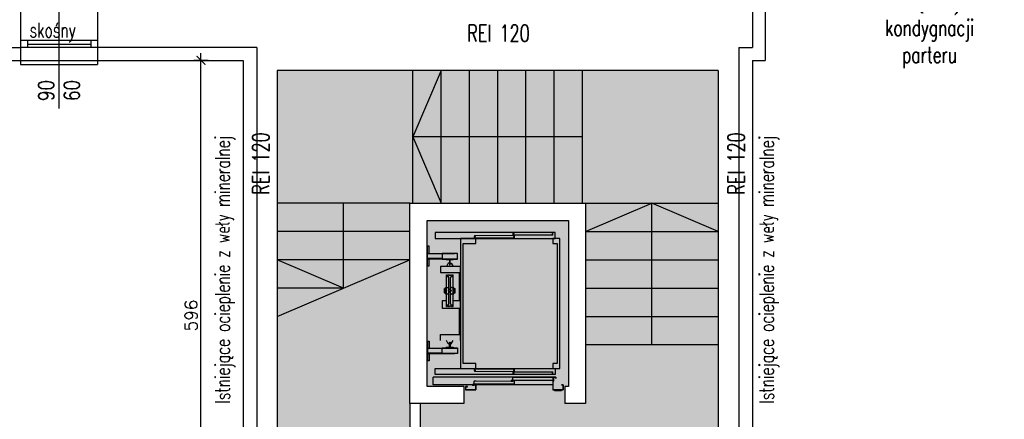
# Model space of a CAD drawing. Header units: millimetres. Extents: x 31969 to 285678, y -69766 to -1123.
# Tile 88 of 176: x 142740 to 143890, y -11094 to -10628. Entities that reach past the tile are written whole.
import ezdxf
from ezdxf.enums import TextEntityAlignment as Align
from ezdxf.lldxf.tags import DXFTag

# ---------------------------------------------------------------- set-up
doc = ezdxf.new("R2010")
doc.units = ezdxf.units.MM
for name, color, linetype in [('a-biblioteka', 251, 'Continuous'), ('a-izolacja 1', 3, 'Continuous'), ('a-opis 1', 3, 'Continuous'), ('a-opis 3', 15, 'Continuous'), ('a-opis stolarki 1', 3, 'Continuous'), ('a-schody', 3, 'Continuous'), ('a-stolarka okienna', 3, 'Continuous'), ('a-szkło', 4, 'Continuous'), ('a-szraf', 252, 'Continuous'), ('a-wymiary', 11, 'Continuous'), ('a-ściany istniejące murowane', 6, 'Continuous')]:
    doc.layers.add(name, color=color, linetype=linetype)
doc.styles.add('MAREK', font='simplex.shx')
doc.styles.add('RS01507', font='romans.shx', dxfattribs={"width": 0.7, "height": 0.15})
doc.styles.add('WYMIAR', font='romans.shx', dxfattribs={"width": 0.8})
tags = doc.linetypes.add('DASHED', pattern=[0.75, 0.5, -0.25]).pattern_tags.tags
tags[6:7] = [DXFTag(74, 4), DXFTag(75, 0), DXFTag(340, '0'), DXFTag(46, 1.0), DXFTag(50, 0.0), DXFTag(44, 0.0), DXFTag(45, 0.0)]
tags[4:5] = [DXFTag(74, 4), DXFTag(75, 0), DXFTag(340, '0'), DXFTag(46, 1.0), DXFTag(50, 0.0), DXFTag(44, 0.0), DXFTag(45, 0.0)]
doc.dimstyles.new('MAREK', dxfattribs={"dimscale": 0.85, "dimtxt": 17, "dimasz": 12, "dimexe": 10, "dimexo": 0.625, "dimgap": 5, "dimtad": 1, "dimdec": 1, "dimdsep": 46, "dimtxsty": 'MAREK', "dimblk1": 'ARCHTICK', "dimblk2": 'ARCHTICK', "dimsah": 1, "dimcen": 2.5, "dimdle": 10, "dimadec": 0, "dimazin": 0, "dimtfac": 1, "dimtdec": 1, "dimtmove": 1, "dimatfit": 3, "dimldrblk": 'ARCHTICK', "dimfxl": 10, "dimfxlon": 1, "dimtolj": 1, "dimtzin": 0, "dimarcsym": 0})

# ---------------------------------------------------------------- blocks, each defined once
blk = doc.blocks.new('_ARCHTICK')
at = {"color": 0, "linetype": 'ByBlock', "const_width": 0.15}
blk.add_lwpolyline([(-0.5, -0.5), (0.5, 0.5)], dxfattribs=at)
blk = doc.blocks.new('*D46')
at = {"layer": 'a-wymiary', "color": 0, "lineweight": -2, "ltscale": 100}
for p, q in [((142951.9, -11279.6), (142951.9, -10666.6)), ((142960.4, -10675.1), (142943.4, -10675.1)), ((142960.4, -11271.1), (142943.4, -11271.1))]:
    blk.add_line(p, q, dxfattribs=at)
at = {"layer": 'DEFPOINTS', "color": 0, "ltscale": 100}
for p in [(142951.9, -10675.1), (143001.1, -10675.1), (143001.1, -11271.1)]:
    blk.add_point(p, dxfattribs=at)
at = {"layer": 'a-wymiary', "color": 0, "lineweight": -2, "ltscale": 100, "xscale": 10.2, "yscale": 10.2, "zscale": 10.2}
for p, rotation in [((142951.9, -10675.1), 90), ((142951.9, -11271.1), 270)]:
    blk.add_blockref('_ARCHTICK', p, dxfattribs=dict(at, rotation=rotation))
at = {"layer": 'a-wymiary', "color": 0, "ltscale": 100, "insert": (142940.4, -10973.1), "char_height": 14.45, "attachment_point": 5, "rotation": 90, "style": 'MAREK'}
blk.add_mtext('\\A1;596', dxfattribs=at)

msp = doc.modelspace()

# ---------------------------------------------------------------- hatches: boundary and pattern name
at = {"layer": 'a-szraf', "ltscale": 30}
h = msp.add_hatch(dxfattribs=at)
h.set_pattern_fill('DOTS', color=256, scale=3)
h.set_pattern_definition([(0, (0, -3342.232), (2.38125, 4.7625), [0, -4.7625])])
h.paths.add_polyline_path([(143588.07, -11271.1), (143334.07, -11271.1), (143334.07, -11433.1), (143588.07, -11433.1)])
h.paths.add_polyline_path([(143536.07, -11231.1), (143386.07, -11231.1), (143386.07, -11271.1), (143536.07, -11271.1)])
h.paths.add_polyline_path([(143556.07, -10842.1), (143401.07, -10842.1), (143401.07, -11231.1), (143536.07, -11231.1), (143556.07, -11231.1)])
h.paths.add_polyline_path([(143377.07, -11056.1), (143259.07, -11056.1), (143259.07, -11076.1), (143377.07, -11076.1)])
h.paths.add_polyline_path([(143381.07, -10862.1), (143216.07, -10862.1), (143216.07, -11056.1), (143381.07, -11056.1)])
h.paths.add_polyline_path([(143196.07, -10842.1), (143041.07, -10842.1), (143041.07, -11076.1), (143196.07, -11076.1)])
h.paths.add_polyline_path([(143556.07, -10687.1), (143041.07, -10687.1), (143041.07, -10842.1), (143196.07, -10842.1), (143556.07, -10842.1)])
h.paths.add_polyline_path([(143208.07, -11076.1), (143208.07, -11111.1), (143196.07, -11111.1), (143196.07, -11076.1), (143041.07, -11076.1), (143041.07, -11231.1), (143401.07, -11231.1), (143401.07, -11076.1)])

# ---------------------------------------------------------------- linework, layer by layer
at = {"layer": 'a-biblioteka'}
for p, q in [((143365.57, -10876.1), (143225.57, -10876.1)), ((143225.57, -10876.1), (143225.57, -10883.1)), ((143365.57, -10883.1), (143365.57, -10876.1)), ((143216.07, -10892.27), (143216.57, -10892.27)), ((143216.57, -10915.27), (143216.57, -10892.27)), ((143218.67, -10892.27), (143216.57, -10892.27)), ((143218.67, -10900.67), (143218.67, -10892.27)), ((143225.57, -10883.1), (143365.57, -10883.1)), ((143251.57, -10900.67), (143233.57, -10900.67)), ((143233.57, -10900.67), (143233.57, -10907.27)), ((143251.57, -10907.27), (143251.57, -10900.67)), ((143216.07, -10915.27), (143216.57, -10915.27)), ((143216.57, -10915.27), (143218.67, -10915.27)), ((143218.67, -10915.27), (143218.67, -10906.87)), ((143233.57, -10906.87), (143251.57, -10906.87)), ((143233.57, -10907.27), (143242.57, -10907.27)), ((143240.77, -10912.05), (143238.57, -10916.05)), ((143242.12, -10912.05), (143240.77, -10912.05)), ((143242.57, -10907.27), (143251.57, -10907.27)), ((143243.02, -10912.05), (143244.37, -10912.05)), ((143244.37, -10912.05), (143246.57, -10916.05)), ((143216.07, -11002.92), (143216.57, -11002.92)), ((143216.57, -11002.92), (143216.57, -11025.92)), ((143216.57, -11002.92), (143218.67, -11002.92)), ((143218.67, -11002.92), (143218.67, -11011.32)), ((143240.77, -11006.15), (143238.57, -11002.15)), ((143242.12, -11006.15), (143240.77, -11006.15)), ((143243.02, -11006.15), (143244.37, -11006.15)), ((143244.37, -11006.15), (143246.57, -11002.15)), ((143218.67, -11017.52), (143218.67, -11025.92)), ((143233.57, -11017.52), (143233.57, -11010.92)), ((143233.57, -11010.92), (143242.57, -11010.92)), ((143233.57, -11011.32), (143251.57, -11011.32)), ((143251.57, -11017.52), (143233.57, -11017.52)), ((143242.57, -11010.92), (143251.57, -11010.92)), ((143251.57, -11010.92), (143251.57, -11017.52)), ((143216.07, -11025.92), (143216.57, -11025.92)), ((143218.67, -11025.92), (143216.57, -11025.92)), ((143225.57, -11042.1), (143225.57, -11035.1)), ((143225.57, -11035.1), (143365.57, -11035.1)), ((143365.57, -11042.1), (143225.57, -11042.1)), ((143365.57, -11035.1), (143365.57, -11042.1)), ((143366.5, -11045.1), (143223.07, -11045.1)), ((143223.07, -11054.1), (143223.07, -11045.1)), ((143271.24, -11053.46), (143271.24, -11049.89)), ((143317.85, -11053.46), (143271.24, -11053.46)), ((143316.24, -11048.96), (143316.24, -11045.39)), ((143362.85, -11048.96), (143316.24, -11048.96)), ((143317.85, -11049.89), (143317.85, -11053.46)), ((143362.85, -11045.39), (143362.85, -11048.96)), ((143363.07, -11054.1), (143223.07, -11054.1))]:
    msp.add_line(p, q, dxfattribs=at)
at = {"layer": 'a-biblioteka', "linetype": 'Continuous', "lineweight": 15}
for p, q in [((143271.07, -10882.6), (143271.07, -10880.9)), ((143271.07, -10880.9), (143272.27, -10880.9)), ((143272.27, -10881.02), (143271.19, -10881.02)), ((143271.19, -10881.02), (143271.19, -10882.48)), ((143317.87, -10879.82), (143271.31, -10879.82)), ((143271.31, -10879.82), (143271.31, -10880.8)), ((143271.31, -10880.8), (143272.7, -10880.8)), ((143272.27, -10880.9), (143272.27, -10881.02)), ((143272.7, -10880.8), (143272.7, -10881.12)), ((143315.17, -10879.72), (143315.17, -10879.6)), ((143315.17, -10879.6), (143318.07, -10879.6)), ((143317.95, -10879.72), (143315.17, -10879.72)), ((143317.27, -10877.4), (143316.07, -10877.4)), ((143316.07, -10877.4), (143316.07, -10879.1)), ((143316.07, -10879.1), (143363.07, -10879.1)), ((143316.19, -10878.98), (143316.19, -10877.52)), ((143316.19, -10877.52), (143317.27, -10877.52)), ((143362.95, -10878.98), (143316.19, -10878.98)), ((143316.31, -10877.3), (143316.31, -10876.32)), ((143316.31, -10876.32), (143362.87, -10876.32)), ((143317.7, -10877.3), (143316.31, -10877.3)), ((143316.31, -10877.62), (143317.7, -10877.62)), ((143316.31, -10878.92), (143316.31, -10877.62)), ((143362.87, -10878.92), (143316.31, -10878.92)), ((143317.18, -10880.98), (143317.87, -10880.98)), ((143317.18, -10881.46), (143317.18, -10880.98)), ((143317.27, -10877.52), (143317.27, -10877.4)), ((143317.7, -10877.62), (143317.7, -10877.3)), ((143317.87, -10880.98), (143317.87, -10879.82)), ((143317.95, -10882.48), (143317.95, -10879.72)), ((143318.04, -10879.6), (143318.07, -10879.6)), ((143318.07, -10882.6), (143318.07, -10879.6)), ((143318.07, -10879.6), (143318.07, -10882.6)), ((143363.07, -10876.1), (143360.17, -10876.1)), ((143360.17, -10876.1), (143360.17, -10876.22)), ((143360.17, -10876.22), (143362.95, -10876.22)), ((143362.18, -10877.48), (143362.18, -10877.96)), ((143362.87, -10877.48), (143362.18, -10877.48)), ((143362.18, -10877.96), (143362.87, -10877.96)), ((143362.87, -10876.32), (143362.87, -10877.48)), ((143362.87, -10877.96), (143362.87, -10878.92)), ((143362.95, -10876.22), (143362.95, -10878.98)), ((143363.07, -10876.1), (143363.04, -10876.1)), ((143363.07, -10879.1), (143363.07, -10876.1)), ((143363.07, -10876.1), (143363.07, -10879.1)), ((143318.07, -10882.6), (143271.07, -10882.6)), ((143271.19, -10882.48), (143317.95, -10882.48)), ((143271.31, -10881.12), (143271.31, -10882.42)), ((143272.7, -10881.12), (143271.31, -10881.12)), ((143271.31, -10882.42), (143317.87, -10882.42)), ((143317.87, -10881.46), (143317.18, -10881.46)), ((143317.87, -10882.42), (143317.87, -10881.46)), ((143318.07, -11035.6), (143271.07, -11035.6)), ((143271.07, -11035.6), (143271.07, -11037.3)), ((143271.07, -11037.3), (143272.27, -11037.3)), ((143271.19, -11037.18), (143271.19, -11035.72)), ((143271.19, -11035.72), (143317.95, -11035.72)), ((143272.27, -11037.18), (143271.19, -11037.18)), ((143271.31, -11035.77), (143317.87, -11035.77)), ((143271.31, -11037.08), (143271.31, -11035.77)), ((143272.7, -11037.08), (143271.31, -11037.08)), ((143271.31, -11037.4), (143272.7, -11037.4)), ((143271.31, -11038.38), (143271.31, -11037.4)), ((143317.87, -11038.38), (143271.31, -11038.38)), ((143272.27, -11037.3), (143272.27, -11037.18)), ((143272.7, -11037.4), (143272.7, -11037.08)), ((143317.95, -11038.48), (143315.17, -11038.48)), ((143315.17, -11038.48), (143315.17, -11038.6)), ((143315.17, -11038.6), (143318.07, -11038.6)), ((143316.07, -11040.8), (143316.07, -11039.1)), ((143316.07, -11039.1), (143363.07, -11039.1)), ((143317.27, -11040.8), (143316.07, -11040.8)), ((143362.95, -11039.22), (143316.19, -11039.22)), ((143316.19, -11039.22), (143316.19, -11040.68)), ((143316.19, -11040.68), (143317.27, -11040.68)), ((143316.31, -11039.27), (143316.31, -11040.58)), ((143362.87, -11039.27), (143316.31, -11039.27)), ((143316.31, -11040.58), (143317.7, -11040.58)), ((143316.31, -11040.9), (143316.31, -11041.88)), ((143317.7, -11040.9), (143316.31, -11040.9)), ((143316.31, -11041.88), (143362.87, -11041.88)), ((143317.18, -11036.73), (143317.18, -11037.22)), ((143317.87, -11036.73), (143317.18, -11036.73)), ((143317.18, -11037.22), (143317.87, -11037.22)), ((143317.27, -11040.68), (143317.27, -11040.8)), ((143317.7, -11040.58), (143317.7, -11040.9)), ((143317.87, -11035.77), (143317.87, -11036.73)), ((143317.87, -11037.22), (143317.87, -11038.38)), ((143317.95, -11035.72), (143317.95, -11038.48)), ((143318.04, -11038.6), (143318.07, -11038.6)), ((143318.07, -11035.6), (143318.07, -11038.6)), ((143318.07, -11038.6), (143318.07, -11035.6)), ((143360.17, -11041.98), (143362.95, -11041.98)), ((143360.17, -11042.1), (143360.17, -11041.98)), ((143363.07, -11042.1), (143360.17, -11042.1)), ((143362.18, -11040.23), (143362.87, -11040.23)), ((143362.18, -11040.72), (143362.18, -11040.23)), ((143362.87, -11040.72), (143362.18, -11040.72)), ((143362.87, -11040.23), (143362.87, -11039.27)), ((143362.87, -11041.88), (143362.87, -11040.72)), ((143362.95, -11041.98), (143362.95, -11039.22)), ((143363.07, -11042.1), (143363.04, -11042.1)), ((143363.07, -11039.1), (143363.07, -11042.1)), ((143363.07, -11042.1), (143363.07, -11039.1)), ((143269.23, -11053.56), (143270.97, -11052.55)), ((143269.28, -11053.64), (143271.02, -11052.64)), ((143270.97, -11051.45), (143271.07, -11051.45)), ((143270.97, -11052.54), (143270.97, -11051.45)), ((143271.07, -11053.48), (143271.07, -11049.72)), ((143271.19, -11049.6), (143273.57, -11049.6)), ((143271.19, -11049.72), (143273.57, -11049.72)), ((143271.19, -11053.48), (143271.19, -11049.72)), ((143317.95, -11053.48), (143271.19, -11053.48)), ((143317.95, -11053.6), (143271.19, -11053.6)), ((143317.85, -11049.89), (143271.24, -11049.89)), ((143273.57, -11049.6), (143273.57, -11049.72)), ((143314.17, -11050.24), (143314.17, -11049.15)), ((143314.23, -11049.06), (143315.97, -11048.05)), ((143314.27, -11050.24), (143314.27, -11049.15)), ((143314.28, -11049.14), (143316.02, -11048.14)), ((143316.07, -11050.25), (143314.28, -11050.25)), ((143316.07, -11050.35), (143314.28, -11050.35)), ((143315.57, -11049.6), (143317.95, -11049.6)), ((143315.57, -11049.72), (143315.57, -11049.6)), ((143315.57, -11049.72), (143317.95, -11049.72)), ((143315.97, -11046.95), (143316.07, -11046.95)), ((143315.97, -11048.04), (143315.97, -11046.95)), ((143316.07, -11048.98), (143316.07, -11045.22)), ((143316.07, -11050.25), (143316.07, -11050.35)), ((143316.19, -11045.1), (143318.57, -11045.1)), ((143316.19, -11045.22), (143318.57, -11045.22)), ((143316.19, -11048.98), (143316.19, -11045.22)), ((143362.95, -11048.98), (143316.19, -11048.98)), ((143362.95, -11049.1), (143316.19, -11049.1)), ((143362.85, -11045.39), (143316.24, -11045.39)), ((143317.95, -11049.72), (143317.95, -11053.48)), ((143318.07, -11051.68), (143318.07, -11049.72)), ((143318.07, -11049.72), (143318.07, -11053.48)), ((143318.57, -11045.1), (143318.57, -11045.22)), ((143360.57, -11045.1), (143362.95, -11045.1)), ((143360.57, -11045.22), (143360.57, -11045.1)), ((143360.57, -11045.22), (143362.95, -11045.22)), ((143362.95, -11045.22), (143362.95, -11048.98)), ((143363.07, -11047.18), (143363.07, -11045.22)), ((143363.07, -11045.22), (143363.07, -11048.98)), ((143273.07, -11054.1), (143261.07, -11054.1)), ((143269.17, -11054.74), (143269.17, -11053.65)), ((143269.27, -11054.74), (143269.27, -11053.65)), ((143271.07, -11054.75), (143269.28, -11054.75)), ((143271.07, -11054.85), (143269.28, -11054.85)), ((143271.07, -11054.75), (143271.07, -11054.85))]:
    msp.add_line(p, q, dxfattribs=at)
at = {"layer": 'a-biblioteka', "ltscale": 100}
for p, q in [((143216.57, -10900.67), (143248.05, -10900.67)), ((143233.57, -10901.07), (143216.57, -10901.07)), ((143233.57, -10906.47), (143216.57, -10906.47)), ((143216.57, -10906.87), (143248.05, -10906.87)), ((143231.57, -10916.05), (143231.57, -10922.95)), ((143255.07, -10916.05), (143231.57, -10916.05)), ((143231.57, -10922.95), (143255.07, -10922.95)), ((143238.72, -10962.6), (143238.72, -10925.6)), ((143238.72, -10925.6), (143239.42, -10925.6)), ((143239.61, -10925.87), (143239.42, -10925.6)), ((143240.44, -10925.87), (143240.62, -10925.6)), ((143240.62, -10925.6), (143241.12, -10925.6)), ((143241.31, -10925.87), (143241.12, -10925.6)), ((143242.14, -10925.87), (143242.32, -10925.6)), ((143242.32, -10925.6), (143242.82, -10925.6)), ((143243.01, -10925.87), (143242.82, -10925.6)), ((143243.84, -10925.87), (143244.02, -10925.6)), ((143244.02, -10925.6), (143244.52, -10925.6)), ((143244.71, -10925.87), (143244.52, -10925.6)), ((143245.54, -10925.87), (143245.72, -10925.6)), ((143245.72, -10925.6), (143246.42, -10925.6)), ((143246.42, -10962.6), (143246.42, -10925.6)), ((143253.57, -10922.95), (143253.57, -10955.65)), ((143255.07, -11002.15), (143255.07, -10916.05)), ((143238.72, -10927.6), (143240.57, -10927.6)), ((143241.57, -10959.6), (143241.57, -10928.6)), ((143243.57, -10959.6), (143243.57, -10928.6)), ((143244.57, -10927.6), (143246.42, -10927.6)), ((143236.27, -10942.26), (143236.27, -10941.6)), ((143236.27, -10941.6), (143236.77, -10941.6)), ((143236.27, -10945.93), (143236.27, -10942.26)), ((143236.27, -10946.6), (143236.27, -10945.93)), ((143236.27, -10946.6), (143236.77, -10946.6)), ((143236.77, -10941.6), (143237.17, -10941.6)), ((143236.77, -10941.6), (143237.72, -10941.6)), ((143236.77, -10946.6), (143237.17, -10946.6)), ((143236.77, -10946.6), (143237.72, -10946.6)), ((143237.72, -10947.9), (143237.72, -10940.3)), ((143237.72, -10940.3), (143240.57, -10940.3)), ((143237.72, -10947.9), (143240.57, -10947.9)), ((143244.57, -10940.3), (143247.42, -10940.3)), ((143244.57, -10947.9), (143246.42, -10947.9)), ((143246.42, -10947.9), (143246.67, -10947.9)), ((143246.67, -10947.9), (143247.42, -10947.9)), ((143247.42, -10947.9), (143247.42, -10940.3)), ((143247.42, -10941.6), (143248.37, -10941.6)), ((143247.42, -10946.6), (143248.37, -10946.6)), ((143247.97, -10941.6), (143248.37, -10941.6)), ((143247.97, -10946.6), (143248.37, -10946.6)), ((143248.37, -10941.6), (143248.87, -10941.6)), ((143248.37, -10946.6), (143248.87, -10946.6)), ((143248.87, -10942.26), (143248.87, -10941.6)), ((143248.87, -10946.6), (143248.87, -10942.26)), ((143233.92, -10955.65), (143235.03, -10955.65)), ((143233.92, -10956.15), (143233.92, -10955.65)), ((143233.92, -10956.76), (143233.92, -10956.16)), ((143233.92, -10963.83), (143233.92, -10956.76)), ((143235.03, -10955.65), (143238.72, -10955.65)), ((143238.72, -10960.6), (143240.57, -10960.6)), ((143244.57, -10960.6), (143246.42, -10960.6)), ((143246.42, -10955.65), (143255.07, -10955.65)), ((143233.92, -10964.44), (143233.92, -10963.83)), ((143233.92, -10964.95), (143233.92, -10964.45)), ((143235.03, -10964.95), (143233.92, -10964.95)), ((143255.07, -10964.95), (143235.03, -10964.95)), ((143238.72, -10962.6), (143239.42, -10962.6)), ((143239.61, -10962.32), (143239.42, -10962.6)), ((143240.44, -10962.32), (143240.62, -10962.6)), ((143240.62, -10962.6), (143241.12, -10962.6)), ((143241.31, -10962.32), (143241.12, -10962.6)), ((143242.14, -10962.32), (143242.32, -10962.6)), ((143242.32, -10962.6), (143242.82, -10962.6)), ((143243.01, -10962.32), (143242.82, -10962.6)), ((143243.84, -10962.32), (143244.02, -10962.6)), ((143244.02, -10962.6), (143244.52, -10962.6)), ((143244.71, -10962.32), (143244.52, -10962.6)), ((143245.54, -10962.32), (143245.72, -10962.6)), ((143245.72, -10962.6), (143246.42, -10962.6)), ((143253.57, -10964.95), (143253.57, -10995.25)), ((143231.57, -11002.15), (143231.57, -10995.25)), ((143231.57, -10995.25), (143255.07, -10995.25)), ((143216.57, -11011.32), (143248.05, -11011.32)), ((143233.57, -11011.72), (143216.57, -11011.72)), ((143233.57, -11017.12), (143216.57, -11017.12)), ((143216.57, -11017.52), (143248.05, -11017.52))]:
    msp.add_line(p, q, dxfattribs=at)
at = {"layer": 'a-biblioteka', "linetype": 'Continuous', "lineweight": 30, "flags": 128}
for points in [[(143273.07, -10883.1), (143255.07, -10883.1), (143255.07, -11035.1), (143273.07, -11035.1), (143273.07, -11029.1), (143258.07, -11029.1), (143258.07, -10889.1), (143273.07, -10889.1)], [(143371.07, -10883.1), (143363.07, -10883.1), (143363.07, -10889.1), (143368.07, -10889.1), (143368.07, -11029.1), (143363.07, -11029.1), (143363.07, -11035.1), (143371.07, -11035.1)]]:
    msp.add_lwpolyline(points, close=True, dxfattribs=at)
at = {"layer": 'a-biblioteka', "ltscale": 100}
for points in [[(143238.72, -10907.89), (143241.91, -10908.08, -0.396768), (143242.19, -10908.38), (143242.19, -10911.48), (143242.12, -10911.56), (143242.12, -10914.1), (143242.57, -10914.1), (143243.02, -10914.1), (143243.02, -10911.56), (143242.94, -10911.48), (143242.94, -10908.38, -0.396768), (143243.22, -10908.08), (143246.41, -10907.89, 0.396768), (143246.69, -10907.59), (143246.69, -10907.27), (143238.44, -10907.27), (143238.44, -10907.59, 0.396768)], [(143238.72, -11010.3), (143241.91, -11010.11, 0.396768), (143242.19, -11009.81), (143242.19, -11006.71), (143242.12, -11006.64), (143242.12, -11004.1), (143242.57, -11004.1), (143243.02, -11004.1), (143243.02, -11006.64), (143242.94, -11006.71), (143242.94, -11009.81, 0.396768), (143243.22, -11010.11), (143246.41, -11010.3, -0.396768), (143246.69, -11010.6), (143246.69, -11010.92), (143238.44, -11010.92), (143238.44, -11010.6, -0.396768)]]:
    msp.add_lwpolyline(points, format="xyb", close=True, dxfattribs=at)
at = {"layer": 'a-biblioteka', "flags": 128}
for points in [[(143366.5, -11045.1), (143363.84, -11045.1), (143363.84, -11049.8), (143363.07, -11049.8), (143363.07, -11060.1), (143375.07, -11060.1), (143375.07, -11054.1), (143373.07, -11054.1), (143373.07, -11054.3), (143374.87, -11054.3), (143374.87, -11059.9), (143363.27, -11059.9), (143363.27, -11050), (143364.04, -11050), (143364.04, -11045.3), (143366.3, -11045.3), (143366.3, -11046.64), (143366.5, -11046.64)], [(143263.07, -11056.1), (143261.07, -11056.1), (143261.07, -11060.1), (143273.07, -11060.1), (143273.07, -11054.1), (143270.07, -11054.1), (143270.07, -11054.3), (143272.87, -11054.3), (143272.87, -11059.9), (143261.27, -11059.9), (143261.27, -11056.3), (143263.07, -11056.3)], [(143365.07, -11060.6), (143373.07, -11060.6), (143373.07, -11060.1), (143365.07, -11060.1)], [(143367.32, -11060.9), (143370.82, -11060.9), (143370.82, -11060.6), (143367.32, -11060.6)]]:
    msp.add_lwpolyline(points, close=True, dxfattribs=at)
at = {"layer": 'a-biblioteka', "ltscale": 100}
msp.add_circle((143242.57, -10944.1), 1.6, dxfattribs=at)
for centre, radius, start, end in [((143240.02, -10925.6), 0.5, 213.55731, 326.44269), ((143241.72, -10925.6), 0.5, 213.55731, 326.44269), ((143243.42, -10925.6), 0.5, 213.55731, 326.44269), ((143245.12, -10925.6), 0.5, 213.55731, 326.44269), ((143240.57, -10928.6), 1, 0, 90), ((143244.57, -10928.6), 1, 90, 180), ((143240.57, -10939.3), 1, 270, 0), ((143240.57, -10948.9), 1, 0, 90), ((143244.57, -10939.3), 1, 180, 270), ((143244.57, -10948.9), 1, 90, 180), ((143240.57, -10959.6), 1, 270, 0), ((143244.57, -10959.6), 1, 180, 270), ((143240.02, -10962.6), 0.5, 33.55731, 146.44269), ((143241.72, -10962.6), 0.5, 33.55731, 146.44269), ((143243.42, -10962.6), 0.5, 33.55731, 146.44269), ((143245.12, -10962.6), 0.5, 33.55731, 146.44269)]:
    msp.add_arc(centre, radius, start, end, dxfattribs=at)
at = {"layer": 'a-biblioteka', "linetype": 'Continuous', "lineweight": 15}
for centre, radius, start, end in [((143269.28, -11053.65), 0.11, 120.0351, 180), ((143270.96, -11052.54), 0.01, 300.0351, 0), ((143270.96, -11052.54), 0.11, 300.0351, 0), ((143271.19, -11049.72), 0.121, 90, 180), ((143271.19, -11053.48), 0.121, 180, 270), ((143271.19, -11049.72), 0.001, 90, 180), ((143271.19, -11053.48), 0.001, 180, 270), ((143314.28, -11049.15), 0.11, 120.0351, 180), ((143314.28, -11050.24), 0.11, 180, 270), ((143314.28, -11049.15), 0.01, 120.0351, 180), ((143314.28, -11050.24), 0.01, 180, 270), ((143315.96, -11048.04), 0.01, 300.0351, 0), ((143315.96, -11048.04), 0.11, 300.0351, 0), ((143316.19, -11045.22), 0.121, 90, 180), ((143316.19, -11048.98), 0.121, 180, 270), ((143316.19, -11045.22), 0.001, 90, 180), ((143316.19, -11048.98), 0.001, 180, 270), ((143317.95, -11049.72), 0.121, 0, 90), ((143317.95, -11049.72), 0.001, 0, 90), ((143317.95, -11053.48), 0.121, 270, 0), ((143362.95, -11045.22), 0.121, 0, 90), ((143362.95, -11045.22), 0.001, 0, 90), ((143362.95, -11048.98), 0.121, 270, 0), ((143269.28, -11054.74), 0.11, 180, 270), ((143269.28, -11053.65), 0.01, 120.0351, 180), ((143269.28, -11054.74), 0.01, 180, 270)]:
    msp.add_arc(centre, radius, start, end, dxfattribs=at)
at = {"layer": 'a-izolacja 1'}
for p, q in [((143596.07, -10385.1), (143596.07, -10660.1)), ((142613.07, -10660.1), (142741.07, -10660.1)), ((143017.07, -10660.1), (142831.07, -10660.1)), ((143017.07, -10660.1), (143017.07, -11255.1)), ((143580.07, -10660.1), (143596.07, -10660.1)), ((143580.07, -10660.1), (143580.07, -11255.1))]:
    msp.add_line(p, q, dxfattribs=at)
at = {"layer": 'a-opis stolarki 1'}
msp.add_line((142786.07, -10731.31), (142786.07, -10594.19), dxfattribs=at)
at = {"layer": 'a-schody', "ltscale": 300}
for p, q in [((143232.57, -10687.1), (143199.57, -10764.6)), ((143199.57, -10842.1), (143199.57, -10687.1)), ((143232.57, -10842.1), (143232.57, -10687.1)), ((143265.57, -10842.1), (143265.57, -10687.1)), ((143298.57, -10842.1), (143298.57, -10687.1)), ((143331.57, -10842.1), (143331.57, -10687.1)), ((143364.57, -10842.1), (143364.57, -10687.1)), ((143397.57, -10842.1), (143397.57, -10687.1)), ((143397.57, -10764.6), (143199.57, -10764.6)), ((143199.57, -10764.6), (143232.57, -10842.1)), ((143196.07, -10842.1), (143041.07, -10842.1)), ((143118.57, -10941.1), (143118.57, -10842.1)), ((143401.07, -10875.1), (143478.57, -10842.1)), ((143401.07, -10842.1), (143556.07, -10842.1)), ((143478.57, -11007.1), (143478.57, -10842.1)), ((143556.07, -10875.1), (143478.57, -10842.1)), ((143196.07, -10875.1), (143041.07, -10875.1)), ((143401.07, -10875.1), (143556.07, -10875.1)), ((143196.07, -10908.1), (143041.07, -10908.1)), ((143041.07, -10974.1), (143196.07, -10908.1)), ((143118.57, -10941.1), (143041.07, -10908.1)), ((143401.07, -10908.1), (143556.07, -10908.1)), ((143118.57, -10941.1), (143041.07, -10941.1)), ((143401.07, -10941.1), (143556.07, -10941.1)), ((143401.07, -10974.1), (143556.07, -10974.1)), ((143401.07, -11007.1), (143556.07, -11007.1))]:
    msp.add_line(p, q, dxfattribs=at)
at = {"layer": 'a-stolarka okienna'}
for p, q in [((142831.07, -10660.1), (142741.07, -10660.1)), ((142831.07, -10652.1), (142741.3, -10652.1)), ((142749.3, -10652.1), (142749.3, -10660.1)), ((142823.3, -10652.1), (142823.3, -10660.1))]:
    msp.add_line(p, q, dxfattribs=at)
at = {"layer": 'a-stolarka okienna', "ltscale": 40}
for p, q in [((142741.07, -10675.1), (142741.07, -10680.1)), ((142741.07, -10680.1), (142831.07, -10680.1)), ((142831.07, -10675.1), (142831.07, -10680.1))]:
    msp.add_line(p, q, dxfattribs=at)
at = {"layer": 'a-stolarka okienna', "linetype": 'DASHED', "lineweight": 25, "ltscale": 20}
msp.add_line((142741.07, -10675.1), (142831.07, -10675.1), dxfattribs=at)
at = {"layer": 'a-szkło', "ltscale": 2}
msp.add_line((142749.3, -10656.1), (142823.3, -10656.1), dxfattribs=at)
at = {"layer": 'a-ściany istniejące murowane'}
for p, q in [((143611.07, -10385.1), (143611.07, -10675.1)), ((142741.07, -10605.1), (142741.07, -10675.1)), ((142831.07, -10605.1), (142831.07, -10675.1)), ((142613.07, -10675.1), (142741.07, -10675.1)), ((142831.07, -10675.1), (143001.07, -10675.1)), ((143001.07, -10675.1), (143001.07, -11271.1)), ((143001.07, -10675.1), (143001.07, -11271.1)), ((143596.07, -10675.1), (143611.07, -10675.1)), ((143596.07, -10675.1), (143596.07, -11271.1)), ((143596.07, -10675.1), (143596.07, -11271.1)), ((143556.07, -10687.1), (143041.07, -10687.1)), ((143041.07, -10687.1), (143041.07, -11231.1)), ((143556.07, -10687.1), (143556.07, -11231.1)), ((143259.07, -11056.1), (143259.07, -11076.1)), ((143377.07, -11056.1), (143377.07, -11076.1)), ((143196.07, -11076.1), (143196.07, -11111.1)), ((143208.07, -11076.1), (143208.07, -11111.1))]:
    msp.add_line(p, q, dxfattribs=at)
for points in [[(143196.07, -10842.1), (143401.07, -10842.1), (143401.07, -11076.1), (143377.07, -11076.1)], [(143259.07, -11076.1), (143196.07, -11076.1), (143196.07, -10842.1), (143216.07, -10842.1)], [(143216.07, -10862.1), (143381.07, -10862.1), (143381.07, -11056.1), (143377.07, -11056.1)], [(143259.07, -11056.1), (143216.07, -11056.1), (143216.07, -10862.1), (143216.07, -10862.1)]]:
    msp.add_lwpolyline(points, dxfattribs=at)

# ---------------------------------------------------------------- texts
at = {"layer": 'a-opis 1', "ltscale": 40, "style": 'RS01507', "width": 0.7}
msp.add_text('skośny', height=17.103, dxfattribs=at).set_placement((142751.71, -10639.75), align=Align.MIDDLE_LEFT)
for p in [(142977.03, -11076), (143612.76, -11076)]:
    msp.add_text('Istniejące ocieplenie z weły mineralnej', height=17.1027, rotation=90, dxfattribs=at).set_placement(p, align=Align.MIDDLE_LEFT)
at = {"layer": 'a-opis 1', "ltscale": 40, "insert": (143898.89, -10684.41), "char_height": 18.9125, "width": 191.6548, "attachment_point": 9, "style": 'RS01507'}
msp.add_mtext('\\pxqc;Przebudowa schodów zewnętrznych kondygnacji parteru ', dxfattribs=at)
at = {"layer": 'a-opis 3', "ltscale": 40, "insert": (142974.66, -10653.25), "char_height": 19.613, "width": 649.6209, "attachment_point": 7, "style": 'RS01507'}
msp.add_mtext('\\pxqc;REI 120', dxfattribs=at)
at = {"layer": 'a-opis 3', "ltscale": 40, "char_height": 19.613, "width": 649.6209, "attachment_point": 7, "rotation": 90, "style": 'RS01507'}
for insert in [(143031.56, -11120.48), (143586.95, -11120.48)]:
    msp.add_mtext('\\pxqc;REI 120', dxfattribs=dict(at, insert=insert))
at = {"layer": 'a-opis stolarki 1', "insert": (142810.05, -10728.19), "char_height": 18, "width": 35.8438, "attachment_point": 7, "rotation": 90, "style": 'WYMIAR'}
msp.add_mtext('\\pxqc;\\P90\\P60', dxfattribs=at)

# ---------------------------------------------------------------- dimensions: what is measured, and where the dimension line sits
at = {"layer": 'a-wymiary', "ltscale": 100}
dim = msp.add_linear_dim(base=(142951.86, -10675.1), p1=(143001.07, -11271.1), p2=(143001.07, -10675.1), angle=90, dimstyle='MAREK', dxfattribs=at)
dim.commit()
dim.dimension.update_dxf_attribs({"geometry": '*D46', "text_midpoint": (142940.38, -10973.1)})

doc.saveas('drawing.dxf')
